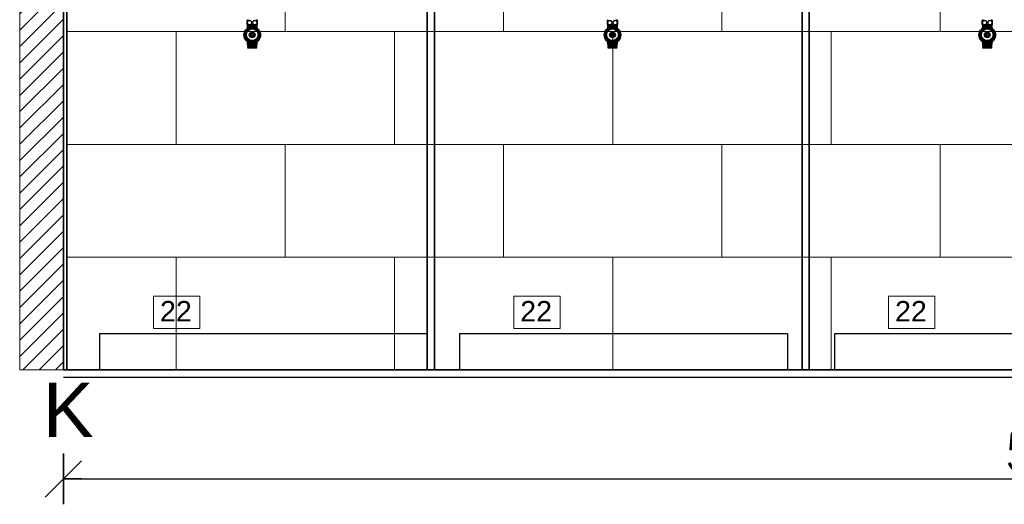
# Model space of a CAD drawing. Header units: millimetres. Extents: x 15214 to 140083, y -437840 to -79279.
# Tile 16 of 64: x 36099 to 36369, y -198447 to -198313. Entities that reach past the tile are written whole.
import ezdxf

# ---------------------------------------------------------------- set-up
doc = ezdxf.new("R2010")
doc.units = ezdxf.units.MM
doc.layers.get('0').update_dxf_attribs({"lineweight": 0})
for name, color, linetype, lineweight in [('0-ZABUDOWA GK-MDF', 54, 'Continuous', 35), ('0_LEGENDA', 253, 'Continuous', 13), ('1_POSADZKA PODZIAŁY', 151, 'Continuous', 0), ('A_wymiary', 7, 'Continuous', 5), ('Hatch', 4, 'Continuous', 5), ('Istn-sciany', 3, 'Continuous', 30), ('Sciany', 2, 'Continuous', 35), ('WYMIAROWANIE', 1, 'Continuous', 13)]:
    doc.layers.add(name, color=color, linetype=linetype, lineweight=lineweight)
doc.layers.add('AS_ opisy', color=7, linetype='Continuous')
doc.layers.add('C-wypos-sanitarne', color=1, linetype='Continuous')
doc.styles.add('ROMANS07', font='arial.ttf')
doc.styles.add('TXT', font='simplex.shx')
doc.dimstyles.new('DIM50', dxfattribs={"dimscale": 5, "dimtxt": 2, "dimasz": 1, "dimexe": 0, "dimexo": 0, "dimgap": 0.5, "dimtad": 1, "dimdec": 4, "dimrnd": 0.5, "dimdsep": 46, "dimtxsty": 'TXT', "dimblk": 'TICK1', "dimblk1": 'TICK1', "dimblk2": 'TICK1', "dimsah": 1, "dimcen": 0, "dimse1": 1, "dimse2": 1, "dimclrd": 1, "dimclre": 7, "dimclrt": 9, "dimadec": 0, "dimazin": 0, "dimtfac": 1, "dimtdec": 4, "dimtmove": 2, "dimatfit": 3, "dimldrblk": 'TICK1', "dimfxl": 1, "dimtolj": 1, "dimarcsym": 0})

# ---------------------------------------------------------------- blocks, each defined once
blk = doc.blocks.new('TICK1')
at = {"color": 0}
for p, q in [((0, -1.4), (0, 1.4)), ((0, 0), (-1, 0))]:
    blk.add_line(p, q, dxfattribs=at)
at = {"color": 2}
blk.add_line((-1, -1), (1, 1), dxfattribs=at)
blk = doc.blocks.new('*D1470')
at = {"layer": 'DEFPOINTS', "color": 0, "transparency": 16777216}
for p in [(36110.62, -198409.55), (36653.62, -198409.55), (36653.62, -198439.55)]:
    blk.add_point(p, dxfattribs=at)
at = {"layer": 'Sciany', "color": 1, "lineweight": -2, "transparency": 16777216}
blk.add_line((36115.62, -198439.55), (36648.62, -198439.55), dxfattribs=at)
at = {"layer": 'Sciany', "color": 1, "lineweight": -2, "transparency": 16777216, "xscale": 5, "yscale": 5, "zscale": 5, "rotation": 180}
blk.add_blockref('TICK1', (36110.62, -198439.55), dxfattribs=at)
at = {"layer": 'Sciany', "color": 1, "lineweight": -2, "transparency": 16777216, "xscale": 5, "yscale": 5, "zscale": 5}
blk.add_blockref('TICK1', (36653.62, -198439.55), dxfattribs=at)
at = {"layer": 'Sciany', "color": 9, "transparency": 16777216, "insert": (36382.12, -198432.05), "char_height": 10, "attachment_point": 5, "style": 'TXT'}
blk.add_mtext('\\A1;543', dxfattribs=at)
blk = doc.blocks.new('BATERIA PRYSZNCOWA')
at = {"layer": 'C-wypos-sanitarne'}
for p, q in [((35666.7, -196716.1), (35666.7, -196726.9)), ((35666.7, -196726.9), (35673.9, -196726.9)), ((35668.2, -196729.4), (35667.7, -196729.9)), ((35667.7, -196729.9), (35667.7, -196735.2)), ((35675, -196729.9), (35667.7, -196729.9)), ((35668.9, -196726.9), (35668.2, -196727.4)), ((35668.2, -196727.4), (35668.2, -196727.9)), ((35694.2, -196727.4), (35668.2, -196727.4)), ((35668.2, -196727.9), (35668.9, -196728.4)), ((35668.2, -196727.9), (35694.2, -196727.9)), ((35668.9, -196728.4), (35668.2, -196728.9)), ((35668.2, -196728.9), (35668.2, -196729.4)), ((35694.2, -196728.9), (35668.2, -196728.9)), ((35694.2, -196729.4), (35668.2, -196729.4)), ((35693.4, -196728.4), (35668.9, -196728.4)), ((35673.9, -196726.9), (35688.4, -196726.9)), ((35694.7, -196729.9), (35687.4, -196729.9)), ((35688.4, -196726.9), (35695.7, -196726.9)), ((35694.2, -196727.4), (35693.4, -196726.9)), ((35693.4, -196728.4), (35694.2, -196727.9)), ((35694.2, -196728.9), (35693.4, -196728.4)), ((35694.2, -196727.9), (35694.2, -196727.4)), ((35694.2, -196729.4), (35694.2, -196728.9)), ((35694.7, -196729.9), (35694.2, -196729.4)), ((35694.7, -196735.2), (35694.7, -196729.9)), ((35674.5, -196756.9), (35674.7, -196756.8)), ((35675, -196758.2), (35674.5, -196756.9)), ((35674.7, -196756.8), (35675.2, -196757.9)), ((35676.9, -196757.5), (35675, -196758.2)), ((35675.1, -196751.8), (35675.4, -196751.3)), ((35676.7, -196752.9), (35675.1, -196751.8)), ((35675.2, -196757.9), (35675.7, -196757.6)), ((35675.3, -196756.6), (35675.5, -196756.5)), ((35675.7, -196757.6), (35675.3, -196756.6)), ((35675.6, -196751.4), (35675.4, -196751.7)), ((35675.4, -196751.7), (35676.7, -196752.6)), ((35675.5, -196754), (35675.4, -196754.8)), ((35675.4, -196754.8), (35675.6, -196754.8)), ((35675.7, -196754.1), (35675.5, -196754)), ((35675.5, -196756.5), (35675.9, -196757.5)), ((35675.6, -196754.8), (35675.7, -196754.1)), ((35675.7, -196759.2), (35677.2, -196758)), ((35675.8, -196759.4), (35675.7, -196759.2)), ((35677.4, -196758.2), (35675.8, -196759.4)), ((35675.9, -196757.5), (35676.6, -196757.3)), ((35676.1, -196756.2), (35676.3, -196756.1)), ((35676.6, -196757.3), (35676.1, -196756.2)), ((35676.3, -196756.1), (35676.9, -196757.5)), ((35676.7, -196752.6), (35676.9, -196752.2)), ((35677.1, -196752.3), (35676.7, -196752.9)), ((35677, -196749.5), (35678.2, -196748.8)), ((35678, -196751.2), (35677, -196749.5)), ((35677.2, -196758), (35677.4, -196758.2)), ((35678.3, -196749), (35677.3, -196749.6)), ((35677.3, -196749.6), (35677.6, -196750.1)), ((35677.9, -196761.1), (35677.3, -196760.7)), ((35677.4, -196759.7), (35677.5, -196759.8)), ((35677.5, -196760.6), (35677.8, -196760.8)), ((35677.6, -196750.1), (35678.6, -196749.5)), ((35678.7, -196749.7), (35677.8, -196750.3)), ((35677.8, -196750.3), (35678.1, -196750.9)), ((35678.1, -196760.3), (35677.8, -196760)), ((35677.8, -196760.8), (35678.1, -196760.3)), ((35679, -196759.5), (35677.9, -196761.1)), ((35677.9, -196759.8), (35678.3, -196760.1)), ((35679.3, -196750.4), (35678, -196751.2)), ((35678.1, -196750.9), (35679.1, -196750.2)), ((35678.2, -196748.8), (35678.3, -196749)), ((35678.7, -196759.5), (35678.3, -196759.2)), ((35678.3, -196760.1), (35678.7, -196759.5)), ((35678.4, -196759.1), (35679, -196759.5)), ((35678.6, -196749.5), (35678.7, -196749.7)), ((35679.1, -196750.2), (35679.3, -196750.4)), ((35679.3, -196759.7), (35679.6, -196759.7)), ((35679.7, -196761.8), (35679.3, -196759.7)), ((35679.4, -196748.3), (35679.7, -196748.3)), ((35679.8, -196750.3), (35679.4, -196748.3)), ((35679.6, -196759.7), (35679.7, -196760.4)), ((35679.7, -196748.3), (35680, -196750)), ((35679.7, -196760.4), (35680.5, -196760.5)), ((35680, -196761.8), (35679.7, -196761.8)), ((35681, -196750), (35679.8, -196750.3)), ((35679.8, -196760.6), (35679.9, -196761.2)), ((35680.4, -196760.7), (35679.8, -196760.6)), ((35680, -196750), (35680.9, -196749.8)), ((35681.2, -196760), (35680, -196761.8)), ((35680.1, -196761.2), (35680.4, -196760.7)), ((35680.5, -196760.5), (35680.9, -196760)), ((35680.9, -196749.8), (35681, -196750)), ((35680.9, -196760), (35681.2, -196760)), ((35681.2, -196750), (35682.4, -196748.2)), ((35681.5, -196750.1), (35681.2, -196750)), ((35681.4, -196760), (35682.6, -196759.8)), ((35681.5, -196760.2), (35681.4, -196760)), ((35681.9, -196749.5), (35681.5, -196750.1)), ((35682.4, -196760.1), (35681.5, -196760.2)), ((35682.7, -196749.7), (35681.9, -196749.5)), ((35682.3, -196748.8), (35682, -196749.3)), ((35682, -196749.3), (35682.6, -196749.5)), ((35682.4, -196748.2), (35682.7, -196748.3)), ((35682.7, -196761.8), (35682.4, -196760.1)), ((35682.6, -196749.5), (35682.5, -196748.9)), ((35682.6, -196759.8), (35683, -196761.7)), ((35682.7, -196748.3), (35683.1, -196750.4)), ((35682.8, -196750.3), (35682.7, -196749.7)), ((35683, -196761.7), (35682.7, -196761.8)), ((35683.1, -196750.4), (35682.8, -196750.3)), ((35683.1, -196759.6), (35684.4, -196758.8)), ((35683.3, -196759.8), (35683.1, -196759.6)), ((35684.3, -196759.2), (35683.3, -196759.8)), ((35683.4, -196750.6), (35684.5, -196748.9)), ((35684, -196751), (35683.4, -196750.6)), ((35684.1, -196750), (35683.7, -196750.5)), ((35683.7, -196750.5), (35684.1, -196750.8)), ((35683.7, -196760.3), (35684.6, -196759.7)), ((35683.8, -196760.5), (35683.7, -196760.3)), ((35684.8, -196759.9), (35683.8, -196760.5)), ((35684.5, -196750.2), (35684.1, -196750)), ((35684.1, -196761.1), (35685.1, -196760.4)), ((35684.2, -196761.3), (35684.1, -196761.1)), ((35685.4, -196760.5), (35684.2, -196761.3)), ((35684.6, -196749.3), (35684.3, -196749.8)), ((35684.3, -196749.8), (35684.6, -196750)), ((35684.6, -196759.7), (35684.3, -196759.2)), ((35684.4, -196758.8), (35685.4, -196760.5)), ((35684.5, -196748.9), (35685.1, -196749.3)), ((35684.9, -196749.5), (35684.6, -196749.3)), ((35685.1, -196760.4), (35684.8, -196759.9)), ((35685, -196751.8), (35686.6, -196750.6)), ((35685.2, -196752), (35685, -196751.8)), ((35686.7, -196750.8), (35685.2, -196752)), ((35685.3, -196757.7), (35685.7, -196757.1)), ((35685.5, -196752.6), (35687.4, -196751.9)), ((35686.1, -196754), (35685.5, -196752.6)), ((35685.7, -196757.5), (35685.5, -196757.8)), ((35685.7, -196757.1), (35687.3, -196758.2)), ((35687, -196758.3), (35685.7, -196757.5)), ((35686.5, -196752.5), (35685.8, -196752.7)), ((35685.8, -196752.7), (35686.3, -196753.9)), ((35686.3, -196753.9), (35686.1, -196754)), ((35686.9, -196753.5), (35686.5, -196752.5)), ((35686.6, -196750.6), (35686.7, -196750.8)), ((35687.2, -196752.2), (35686.7, -196752.4)), ((35686.7, -196752.4), (35687.1, -196753.4)), ((35686.7, -196756), (35686.8, -196755.2)), ((35687, -196756), (35686.7, -196756)), ((35686.8, -196755.2), (35687, -196755.2)), ((35686.8, -196758.7), (35687, -196758.3)), ((35687.1, -196753.4), (35686.9, -196753.5)), ((35687, -196755.2), (35687, -196756)), ((35687.3, -196758.2), (35687, -196758.8)), ((35687.7, -196753.3), (35687.2, -196752.2)), ((35687.4, -196751.9), (35687.9, -196753.2)), ((35687.9, -196753.2), (35687.7, -196753.3)), ((35667.7, -196775.7), (35667.7, -196780.9)), ((35667.7, -196780.9), (35668.2, -196781.4)), ((35675, -196780.9), (35667.7, -196780.9)), ((35668.2, -196781.4), (35668.2, -196781.9)), ((35694.2, -196781.4), (35668.2, -196781.4)), ((35668.2, -196781.9), (35668.9, -196782.4)), ((35668.2, -196781.9), (35694.2, -196781.9)), ((35668.9, -196782.4), (35668.2, -196782.9)), ((35668.2, -196782.9), (35668.2, -196783.4)), ((35694.2, -196782.9), (35668.2, -196782.9)), ((35668.2, -196783.4), (35668.9, -196783.9)), ((35668.2, -196783.4), (35694.2, -196783.4)), ((35668.9, -196783.9), (35668.2, -196784.4)), ((35668.2, -196784.4), (35668.2, -196784.9)), ((35694.2, -196784.4), (35668.2, -196784.4)), ((35668.2, -196784.9), (35668.9, -196785.4)), ((35668.2, -196784.9), (35694.2, -196784.9)), ((35668.9, -196785.4), (35668.2, -196785.9)), ((35668.2, -196785.9), (35668.2, -196786.4)), ((35694.2, -196785.9), (35668.2, -196785.9)), ((35668.2, -196786.4), (35668.9, -196786.9)), ((35668.2, -196786.4), (35694.2, -196786.4)), ((35668.9, -196786.9), (35668.2, -196787.4)), ((35668.2, -196787.4), (35668.2, -196787.9)), ((35694.2, -196787.4), (35668.2, -196787.4)), ((35668.2, -196787.9), (35668.9, -196788.4)), ((35668.2, -196787.9), (35694.2, -196787.9)), ((35668.9, -196788.4), (35668.2, -196788.9)), ((35668.2, -196788.9), (35668.2, -196789.4)), ((35694.2, -196788.9), (35668.2, -196788.9)), ((35668.2, -196789.4), (35668.9, -196789.9)), ((35668.2, -196789.4), (35694.2, -196789.4)), ((35668.9, -196789.9), (35668.3, -196790.4)), ((35668.3, -196790.4), (35669.4, -196791.4)), ((35668.3, -196790.4), (35694.1, -196790.4)), ((35693.4, -196782.4), (35668.9, -196782.4)), ((35693.4, -196783.9), (35668.9, -196783.9)), ((35693.4, -196785.4), (35668.9, -196785.4)), ((35693.4, -196786.9), (35668.9, -196786.9)), ((35693.4, -196788.4), (35668.9, -196788.4)), ((35693.4, -196789.9), (35668.9, -196789.9)), ((35693, -196791.4), (35669.4, -196791.4)), ((35694.7, -196780.9), (35687.4, -196780.9)), ((35693, -196791.4), (35694.1, -196790.4)), ((35693.4, -196782.4), (35694.2, -196781.9)), ((35694.2, -196782.9), (35693.4, -196782.4)), ((35693.4, -196783.9), (35694.2, -196783.4)), ((35694.2, -196784.4), (35693.4, -196783.9)), ((35693.4, -196785.4), (35694.2, -196784.9)), ((35694.2, -196785.9), (35693.4, -196785.4)), ((35693.4, -196786.9), (35694.2, -196786.4)), ((35694.2, -196787.4), (35693.4, -196786.9)), ((35693.4, -196788.4), (35694.2, -196787.9)), ((35694.2, -196788.9), (35693.4, -196788.4)), ((35693.4, -196789.9), (35694.2, -196789.4)), ((35694.1, -196790.4), (35693.4, -196789.9)), ((35694.2, -196781.4), (35694.7, -196780.9)), ((35694.2, -196781.9), (35694.2, -196781.4)), ((35694.2, -196783.4), (35694.2, -196782.9)), ((35694.2, -196784.9), (35694.2, -196784.4)), ((35694.2, -196786.4), (35694.2, -196785.9)), ((35694.2, -196787.9), (35694.2, -196787.4)), ((35694.2, -196789.4), (35694.2, -196788.9)), ((35694.7, -196780.9), (35694.7, -196775.7))]:
    blk.add_line(p, q, dxfattribs=at)
for centre, radius in [((35681.2, -196755.4), 22.8), ((35681.2, -196755.4), 22.7), ((35681.2, -196755.4), 20.7), ((35681.2, -196755), 20), ((35681.2, -196755), 18.5), ((35681.2, -196755), 17.3), ((35681.2, -196755), 16.1), ((35681.2, -196755), 8), ((35681.2, -196755), 2.4)]:
    blk.add_circle(centre, radius, dxfattribs=at)
for centre, radius, start, end in [((35674.2, -196721.5), 9.25, 119.127, 144.2191), ((35688.2, -196721.5), 9.25, 35.7808, 60.873), ((35681.2, -196755.4), 20.2, 223.5198, 270), ((35681.2, -196755), 20.5, 228.9615, 311.0385), ((35681.2, -196755.4), 20.2, 270, 316.4802)]:
    blk.add_arc(centre, radius, start, end, dxfattribs=at)
for points, knots in [([(35673.9, -196726.9), (35673.7, -196726.9), (35673.1, -196726.9), (35672.1, -196726.7), (35671.1, -196726.4), (35670.3, -196726), (35669.5, -196725.4), (35668.8, -196724.8), (35668.3, -196724.1), (35667.9, -196723.4), (35667.7, -196722.6), (35667.6, -196721.8), (35667.6, -196721), (35667.7, -196720.3), (35668, -196719.6), (35668.3, -196719), (35668.7, -196718.4), (35669.2, -196717.9), (35669.7, -196717.4), (35670.3, -196717), (35671, -196716.7), (35671.8, -196716.4), (35672.7, -196716.2), (35673.5, -196716.1), (35674.3, -196716.1), (35675.1, -196716.2), (35675.9, -196716.3), (35676.7, -196716.6), (35677.4, -196716.9), (35678, -196717.3), (35678.6, -196717.8), (35679.2, -196718.3), (35679.6, -196719), (35680, -196719.7), (35680.2, -196720.4), (35680.3, -196721.2), (35680.3, -196722), (35680.2, -196722.7), (35680, -196723.4), (35679.6, -196724), (35679.2, -196724.6), (35678.6, -196725.3), (35677.9, -196725.8), (35677.1, -196726.2), (35676.4, -196726.6), (35675.6, -196726.8), (35674.8, -196726.9), (35674.2, -196726.9), (35673.9, -196726.9)], [0, 0, 0, 0, 0.024014, 0.052749, 0.081576, 0.110251, 0.135452, 0.160626, 0.181413, 0.202181, 0.22311, 0.244026, 0.262198, 0.280373, 0.29797, 0.315576, 0.334842, 0.354121, 0.373503, 0.392958, 0.412368, 0.438408, 0.46454, 0.490607, 0.507815, 0.532468, 0.557176, 0.581809, 0.601488, 0.621212, 0.640864, 0.663281, 0.685675, 0.704641, 0.723595, 0.742633, 0.761669, 0.779234, 0.796806, 0.814943, 0.83309, 0.858681, 0.884305, 0.907244, 0.930267, 0.953236, 0.976617, 1, 1, 1, 1]), ([(35688.4, -196726.9), (35688.1, -196726.9), (35687.4, -196726.9), (35686.4, -196726.7), (35685.6, -196726.4), (35684.8, -196726), (35684.1, -196725.5), (35683.4, -196724.9), (35682.9, -196724.2), (35682.5, -196723.5), (35682.2, -196722.7), (35682.1, -196721.9), (35682.1, -196721.1), (35682.2, -196720.4), (35682.4, -196719.7), (35682.7, -196719), (35683.1, -196718.5), (35683.6, -196717.9), (35684.2, -196717.4), (35684.7, -196717.1), (35685.4, -196716.7), (35686.2, -196716.4), (35687.1, -196716.2), (35687.8, -196716.1), (35688.6, -196716.1), (35689.3, -196716.1), (35690.2, -196716.3), (35691, -196716.5), (35691.7, -196716.8), (35692.4, -196717.2), (35693, -196717.6), (35693.6, -196718.2), (35694.1, -196718.9), (35694.4, -196719.6), (35694.7, -196720.3), (35694.8, -196721.1), (35694.8, -196721.9), (35694.7, -196722.6), (35694.5, -196723.3), (35694.2, -196723.9), (35693.8, -196724.6), (35693.2, -196725.2), (35692.5, -196725.8), (35691.8, -196726.2), (35691, -196726.5), (35690.2, -196726.7), (35689.4, -196726.9), (35688.8, -196726.9), (35688.4, -196726.9)], [0, 0, 0, 0, 0.03392, 0.057962, 0.082062, 0.106074, 0.132088, 0.158072, 0.17903, 0.199968, 0.221074, 0.242166, 0.260437, 0.27871, 0.296278, 0.313856, 0.332998, 0.352153, 0.371306, 0.390531, 0.409712, 0.435488, 0.461357, 0.487161, 0.499992, 0.525345, 0.550757, 0.576091, 0.596249, 0.616452, 0.636583, 0.659414, 0.68222, 0.701396, 0.720558, 0.739814, 0.759066, 0.77668, 0.794301, 0.812326, 0.830362, 0.855535, 0.880739, 0.903251, 0.925847, 0.94839, 0.974193, 1, 1, 1, 1]), ([(35695.7, -196726.9), (35695.7, -196726.9), (35695.7, -196726.9), (35695.7, -196726.7), (35695.7, -196726.5), (35695.7, -196726.2), (35695.7, -196725.9), (35695.7, -196725.3), (35695.7, -196724.7), (35695.7, -196724), (35695.7, -196723.3), (35695.7, -196722.5), (35695.7, -196721.7), (35695.7, -196720.9), (35695.7, -196720.2), (35695.7, -196719.6), (35695.7, -196718.9), (35695.7, -196718.3), (35695.7, -196717.8), (35695.7, -196717.5), (35695.7, -196717), (35695.7, -196716.7), (35695.7, -196716.4), (35695.7, -196716.3), (35695.7, -196716.1), (35695.7, -196716.1), (35695.7, -196716.1), (35695.7, -196716.1)], [0, 0, 0, 0, 0.057354, 0.099382, 0.141404, 0.184998, 0.228575, 0.277458, 0.327501, 0.368006, 0.409601, 0.45016, 0.492251, 0.527842, 0.564523, 0.59938, 0.63508, 0.673516, 0.712745, 0.741852, 0.770964, 0.830791, 0.868665, 0.906546, 0.945441, 0.984338, 1, 1, 1, 1]), ([(35667.7, -196735.2), (35667.7, -196735.3), (35667.7, -196735.5), (35667.6, -196735.9), (35667.6, -196736.2), (35667.5, -196736.5), (35667.4, -196736.8), (35667.2, -196737.1), (35667.1, -196737.3), (35666.9, -196737.6), (35666.8, -196737.7), (35666.7, -196737.9), (35666.6, -196738), (35666.5, -196738), (35666.5, -196738.1), (35666.4, -196738.1), (35666.4, -196738.1), (35666.4, -196738.1), (35666.4, -196738.1), (35666.4, -196738.1)], [0, 0, 0, 0, 0.081792, 0.173434, 0.262262, 0.34797, 0.430155, 0.508267, 0.581542, 0.648787, 0.7077, 0.754059, 0.787099, 0.812778, 0.837059, 0.864597, 0.89954, 0.948458, 1, 1, 1, 1]), ([(35667.7, -196735.2), (35667.7, -196735.2), (35667.7, -196735.2), (35667.7, -196735.2), (35667.8, -196735.1), (35667.9, -196734.9), (35668.1, -196734.8), (35668.3, -196734.5), (35668.6, -196734.3), (35669, -196733.9), (35669.4, -196733.5), (35669.9, -196733), (35670.5, -196732.6), (35671.2, -196732.1), (35671.9, -196731.5), (35672.8, -196731), (35673.8, -196730.4), (35674.6, -196730.1), (35675, -196729.9)], [0, 0, 0, 0, 0.003382, 0.055666, 0.107953, 0.161925, 0.215906, 0.25793, 0.321676, 0.385435, 0.450665, 0.515903, 0.590106, 0.664311, 0.740061, 0.815807, 0.907458, 1, 1, 1, 1]), ([(35687.4, -196729.9), (35687.1, -196729.9), (35686.3, -196729.9), (35685.2, -196730), (35684.1, -196730.1), (35683, -196730.2), (35682.1, -196730.2), (35681.3, -196730.3), (35680.4, -196730.2), (35679.5, -196730.2), (35678.4, -196730.1), (35677.2, -196730), (35676.1, -196729.9), (35675.3, -196729.9), (35675, -196729.9)], [0, 0, 0, 0, 0.092331, 0.184658, 0.278927, 0.373126, 0.433939, 0.494727, 0.557937, 0.621174, 0.714665, 0.808228, 0.904111, 1, 1, 1, 1]), ([(35687.4, -196729.9), (35687.9, -196730.1), (35688.6, -196730.5), (35689.6, -196731), (35690.4, -196731.5), (35691.1, -196732), (35691.8, -196732.5), (35692.5, -196733), (35693.1, -196733.6), (35693.6, -196734.1), (35694, -196734.5), (35694.3, -196734.8), (35694.5, -196735), (35694.6, -196735.1), (35694.7, -196735.2), (35694.7, -196735.2), (35694.7, -196735.2)], [0, 0, 0, 0, 0.10486, 0.177084, 0.249315, 0.323053, 0.396792, 0.478751, 0.5607, 0.645244, 0.729755, 0.78711, 0.844454, 0.903714, 0.962964, 1, 1, 1, 1]), ([(35696, -196738.2), (35696, -196738.2), (35696, -196738.2), (35696, -196738.1), (35696, -196738.1), (35695.9, -196738.1), (35695.9, -196738), (35695.8, -196738), (35695.7, -196737.9), (35695.6, -196737.7), (35695.4, -196737.5), (35695.3, -196737.3), (35695.1, -196737), (35695, -196736.6), (35694.9, -196736.3), (35694.8, -196735.9), (35694.7, -196735.6), (35694.7, -196735.3), (35694.7, -196735.2)], [0, 0, 0, 0, 0.063006, 0.121753, 0.162884, 0.191424, 0.218218, 0.244154, 0.276795, 0.324272, 0.383867, 0.463601, 0.552563, 0.633918, 0.723125, 0.816167, 0.91176, 1, 1, 1, 1]), ([(35666.4, -196772.7), (35666.4, -196772.7), (35666.4, -196772.7), (35666.4, -196772.7), (35666.4, -196772.7), (35666.5, -196772.8), (35666.5, -196772.8), (35666.6, -196772.9), (35666.7, -196773.1), (35666.9, -196773.2), (35667.1, -196773.5), (35667.2, -196773.8), (35667.4, -196774.1), (35667.5, -196774.4), (35667.6, -196774.8), (35667.7, -196775.1), (35667.7, -196775.4), (35667.7, -196775.6), (35667.7, -196775.7)], [0, 0, 0, 0, 0.057882, 0.108519, 0.14316, 0.17146, 0.198225, 0.228125, 0.270043, 0.329093, 0.40303, 0.494567, 0.583679, 0.67409, 0.769943, 0.86892, 0.969935, 1, 1, 1, 1]), ([(35675.4, -196751.3), (35675.5, -196751.2), (35675.5, -196751.1), (35675.6, -196751), (35675.7, -196751)], [0, 0, 0, 0, 0.560163, 1, 1, 1, 1]), ([(35675.9, -196751.1), (35675.8, -196751.2), (35675.7, -196751.3), (35675.7, -196751.4), (35675.6, -196751.4)], [0, 0, 0, 0, 0.559287, 1, 1, 1, 1]), ([(35675.7, -196751), (35675.7, -196750.9), (35675.8, -196750.9), (35675.9, -196750.8), (35675.9, -196750.8)], [0, 0, 0, 0, 0.559929, 1, 1, 1, 1]), ([(35675.9, -196750.8), (35676, -196750.8), (35676.2, -196750.8), (35676.5, -196750.8), (35676.7, -196751), (35676.8, -196751)], [0, 0, 0, 0, 0.27973, 0.559887, 1, 1, 1, 1]), ([(35676.6, -196751.2), (35676.6, -196751.2), (35676.4, -196751.1), (35676.2, -196751.1), (35676, -196751.1), (35675.9, -196751.1), (35675.9, -196751.1)], [0, 0, 0, 0, 0.280727, 0.56056, 0.780702, 1, 1, 1, 1]), ([(35677, -196751.8), (35677, -196751.7), (35677, -196751.6), (35676.8, -196751.4), (35676.7, -196751.3), (35676.6, -196751.2)], [0, 0, 0, 0, 0.279478, 0.559682, 1, 1, 1, 1]), ([(35676.8, -196751), (35676.9, -196751.1), (35677, -196751.2), (35677.2, -196751.4), (35677.3, -196751.7), (35677.3, -196751.9), (35677.2, -196752.1), (35677.1, -196752.3), (35677.1, -196752.3)], [0, 0, 0, 0, 0.18698, 0.373751, 0.560001, 0.706294, 0.853038, 1, 1, 1, 1]), ([(35676.9, -196752.2), (35676.9, -196752.2), (35677, -196752), (35677, -196751.8), (35677, -196751.8)], [0, 0, 0, 0, 0.561886, 1, 1, 1, 1]), ([(35677.3, -196760.7), (35677.2, -196760.6), (35677.1, -196760.5), (35676.9, -196760.3), (35676.9, -196760.1), (35677, -196760), (35677, -196759.9)], [0, 0, 0, 0, 0.2811544, 0.5601066, 0.7801509, 1, 1, 1, 1]), ([(35677, -196759.9), (35677, -196759.9), (35677.1, -196759.8), (35677.3, -196759.7), (35677.4, -196759.7), (35677.5, -196759.7)], [0, 0, 0, 0, 0.2804484, 0.5609664, 1, 1, 1, 1]), ([(35677.6, -196759.9), (35677.5, -196759.9), (35677.5, -196759.9), (35677.3, -196759.9), (35677.3, -196760), (35677.2, -196760)], [0, 0, 0, 0, 0.281237, 0.561598, 1, 1, 1, 1]), ([(35677.2, -196760), (35677.2, -196760.1), (35677.2, -196760.2), (35677.2, -196760.3), (35677.2, -196760.4), (35677.3, -196760.5), (35677.4, -196760.5), (35677.5, -196760.6)], [0, 0, 0, 0, 0.248599, 0.373747, 0.498819, 0.748977, 1, 1, 1, 1]), ([(35677.4, -196759.1), (35677.5, -196759.1), (35677.6, -196759), (35677.8, -196758.9), (35678, -196758.8), (35678.2, -196758.9), (35678.3, -196759), (35678.4, -196759.1)], [0, 0, 0, 0, 0.186614, 0.373288, 0.559244, 0.779295, 1, 1, 1, 1]), ([(35677.5, -196759.7), (35677.4, -196759.7), (35677.4, -196759.6), (35677.3, -196759.4), (35677.4, -196759.2), (35677.4, -196759.1), (35677.4, -196759.1)], [0, 0, 0, 0, 0.28012, 0.559562, 0.779693, 1, 1, 1, 1]), ([(35677.7, -196759.3), (35677.6, -196759.3), (35677.6, -196759.4), (35677.6, -196759.5), (35677.7, -196759.6), (35677.8, -196759.7), (35677.8, -196759.8), (35677.9, -196759.8)], [0, 0, 0, 0, 0.248584, 0.373882, 0.499106, 0.749027, 1, 1, 1, 1]), ([(35677.8, -196760), (35677.8, -196760), (35677.7, -196760), (35677.6, -196759.9), (35677.6, -196759.9)], [0, 0, 0, 0, 0.560314, 1, 1, 1, 1]), ([(35678.1, -196759.2), (35678.1, -196759.1), (35678, -196759.1), (35677.8, -196759.1), (35677.7, -196759.2), (35677.7, -196759.2), (35677.7, -196759.3)], [0, 0, 0, 0, 0.280549, 0.559278, 0.779505, 1, 1, 1, 1]), ([(35678.3, -196759.2), (35678.2, -196759.2), (35678.2, -196759.2), (35678.1, -196759.2), (35678.1, -196759.2)], [0, 0, 0, 0, 0.560146, 1, 1, 1, 1]), ([(35679.9, -196761.6), (35680, -196761.5), (35680, -196761.4), (35680.1, -196761.3), (35680.1, -196761.2)], [0, 0, 0, 0, 0.55998, 1, 1, 1, 1]), ([(35679.9, -196761.2), (35679.9, -196761.2), (35679.9, -196761.4), (35679.9, -196761.5), (35679.9, -196761.6)], [0, 0, 0, 0, 0.5600185, 1, 1, 1, 1]), ([(35682.5, -196748.4), (35682.4, -196748.5), (35682.4, -196748.6), (35682.3, -196748.8), (35682.3, -196748.8)], [0, 0, 0, 0, 0.55998, 1, 1, 1, 1]), ([(35682.5, -196748.9), (35682.5, -196748.8), (35682.5, -196748.7), (35682.5, -196748.5), (35682.5, -196748.4)], [0, 0, 0, 0, 0.5600185, 1, 1, 1, 1]), ([(35684.9, -196750.9), (35684.9, -196751), (35684.8, -196751.1), (35684.6, -196751.2), (35684.4, -196751.2), (35684.2, -196751.1), (35684.1, -196751), (35684, -196751)], [0, 0, 0, 0, 0.186614, 0.373288, 0.559244, 0.779295, 1, 1, 1, 1]), ([(35684.1, -196750.8), (35684.2, -196750.8), (35684.2, -196750.9), (35684.3, -196750.9), (35684.3, -196750.9)], [0, 0, 0, 0, 0.560146, 1, 1, 1, 1]), ([(35684.3, -196750.9), (35684.3, -196750.9), (35684.4, -196750.9), (35684.6, -196750.9), (35684.7, -196750.9), (35684.7, -196750.8), (35684.7, -196750.8)], [0, 0, 0, 0, 0.280549, 0.559278, 0.779505, 1, 1, 1, 1]), ([(35684.7, -196750.8), (35684.8, -196750.7), (35684.8, -196750.7), (35684.8, -196750.5), (35684.7, -196750.4), (35684.6, -196750.3), (35684.5, -196750.3), (35684.5, -196750.2)], [0, 0, 0, 0, 0.248584, 0.373882, 0.499106, 0.749027, 1, 1, 1, 1]), ([(35684.6, -196750), (35684.6, -196750), (35684.7, -196750.1), (35684.8, -196750.1), (35684.8, -196750.1)], [0, 0, 0, 0, 0.560314, 1, 1, 1, 1]), ([(35684.8, -196750.1), (35684.9, -196750.1), (35684.9, -196750.2), (35685.1, -196750.1), (35685.1, -196750.1), (35685.2, -196750)], [0, 0, 0, 0, 0.281237, 0.561598, 1, 1, 1, 1]), ([(35685.2, -196750), (35685.2, -196750), (35685.2, -196749.9), (35685.2, -196749.8), (35685.2, -196749.7), (35685.1, -196749.6), (35685, -196749.5), (35684.9, -196749.5)], [0, 0, 0, 0, 0.248599, 0.373747, 0.498819, 0.748977, 1, 1, 1, 1]), ([(35685.4, -196750.1), (35685.3, -196750.2), (35685.3, -196750.3), (35685.1, -196750.3), (35685, -196750.3), (35684.9, -196750.3)], [0, 0, 0, 0, 0.2804484, 0.5609664, 1, 1, 1, 1]), ([(35684.9, -196750.3), (35684.9, -196750.4), (35685, -196750.5), (35685, -196750.7), (35685, -196750.8), (35685, -196750.9), (35684.9, -196750.9)], [0, 0, 0, 0, 0.28012, 0.559562, 0.779693, 1, 1, 1, 1]), ([(35685.1, -196749.3), (35685.2, -196749.4), (35685.3, -196749.5), (35685.5, -196749.7), (35685.5, -196750), (35685.4, -196750.1), (35685.4, -196750.1)], [0, 0, 0, 0, 0.2811544, 0.5601066, 0.7801509, 1, 1, 1, 1]), ([(35685.6, -196759), (35685.5, -196759), (35685.4, -196758.9), (35685.2, -196758.6), (35685.1, -196758.4), (35685.1, -196758.1), (35685.2, -196757.9), (35685.3, -196757.8), (35685.3, -196757.7)], [0, 0, 0, 0, 0.18698, 0.373751, 0.560001, 0.706294, 0.853038, 1, 1, 1, 1]), ([(35685.5, -196757.8), (35685.5, -196757.9), (35685.4, -196758), (35685.4, -196758.2), (35685.4, -196758.3)], [0, 0, 0, 0, 0.561886, 1, 1, 1, 1]), ([(35685.4, -196758.3), (35685.4, -196758.4), (35685.4, -196758.5), (35685.6, -196758.7), (35685.7, -196758.7), (35685.8, -196758.8)], [0, 0, 0, 0, 0.279478, 0.559682, 1, 1, 1, 1]), ([(35686.5, -196759.2), (35686.4, -196759.2), (35686.2, -196759.3), (35685.9, -196759.2), (35685.7, -196759.1), (35685.6, -196759)], [0, 0, 0, 0, 0.27973, 0.559887, 1, 1, 1, 1]), ([(35685.8, -196758.8), (35685.8, -196758.8), (35686, -196758.9), (35686.2, -196759), (35686.4, -196759), (35686.5, -196758.9), (35686.5, -196758.9)], [0, 0, 0, 0, 0.280727, 0.56056, 0.780702, 1, 1, 1, 1]), ([(35686.5, -196758.9), (35686.6, -196758.9), (35686.7, -196758.8), (35686.7, -196758.7), (35686.8, -196758.7)], [0, 0, 0, 0, 0.559287, 1, 1, 1, 1]), ([(35686.7, -196759.1), (35686.7, -196759.1), (35686.6, -196759.2), (35686.5, -196759.2), (35686.5, -196759.2)], [0, 0, 0, 0, 0.559929, 1, 1, 1, 1]), ([(35687, -196758.8), (35686.9, -196758.8), (35686.9, -196758.9), (35686.8, -196759), (35686.7, -196759.1)], [0, 0, 0, 0, 0.560163, 1, 1, 1, 1]), ([(35694.7, -196775.7), (35694.7, -196775.6), (35694.7, -196775.5), (35694.7, -196775.2), (35694.8, -196774.9), (35694.8, -196774.6), (35695, -196774.2), (35695.1, -196773.9), (35695.2, -196773.7), (35695.4, -196773.4), (35695.5, -196773.2), (35695.6, -196773.1), (35695.8, -196772.9), (35695.8, -196772.9), (35695.9, -196772.8), (35695.9, -196772.8), (35696, -196772.7), (35696, -196772.7), (35696, -196772.7), (35696, -196772.7), (35696, -196772.7)], [0, 0, 0, 0, 0.012933, 0.102921, 0.190365, 0.275029, 0.356599, 0.434648, 0.508606, 0.577653, 0.640454, 0.694304, 0.735131, 0.764329, 0.788096, 0.811903, 0.839708, 0.876188, 0.928078, 1, 1, 1, 1]), ([(35675, -196780.9), (35674.7, -196780.8), (35674.2, -196780.6), (35673.5, -196780.3), (35672.9, -196779.9), (35672.2, -196779.5), (35671.4, -196779), (35670.7, -196778.5), (35670, -196777.9), (35669.5, -196777.4), (35669, -196777), (35668.6, -196776.6), (35668.3, -196776.3), (35668, -196776), (35667.9, -196775.8), (35667.8, -196775.7), (35667.7, -196775.7), (35667.7, -196775.7), (35667.7, -196775.7)], [0, 0, 0, 0, 0.056633, 0.11327, 0.170766, 0.228265, 0.305577, 0.382891, 0.461958, 0.541017, 0.608163, 0.675298, 0.744319, 0.813318, 0.860244, 0.907166, 0.955276, 1, 1, 1, 1]), ([(35687.4, -196780.9), (35687.1, -196780.9), (35686.3, -196780.9), (35685.2, -196780.8), (35684.1, -196780.8), (35683, -196780.7), (35682.1, -196780.6), (35681.3, -196780.6), (35680.4, -196780.6), (35679.5, -196780.7), (35678.4, -196780.7), (35677.2, -196780.8), (35676.1, -196780.9), (35675.3, -196780.9), (35675, -196780.9)], [0, 0, 0, 0, 0.092331, 0.184658, 0.278927, 0.373126, 0.433939, 0.494727, 0.557937, 0.621174, 0.714665, 0.808228, 0.904111, 1, 1, 1, 1]), ([(35694.7, -196775.7), (35694.7, -196775.7), (35694.7, -196775.6), (35694.7, -196775.7), (35694.6, -196775.7), (35694.5, -196775.9), (35694.4, -196776), (35694.1, -196776.3), (35693.9, -196776.5), (35693.6, -196776.8), (35693.2, -196777.2), (35692.7, -196777.6), (35692.2, -196778.1), (35691.5, -196778.6), (35690.9, -196779.1), (35690.1, -196779.6), (35689.3, -196780), (35688.4, -196780.5), (35687.8, -196780.8), (35687.4, -196780.9)], [0, 0, 0, 0, 0.000621, 0.048692, 0.096766, 0.146162, 0.195563, 0.252119, 0.308685, 0.366521, 0.424364, 0.493516, 0.562675, 0.633149, 0.703624, 0.776867, 0.850104, 0.925058, 1, 1, 1, 1])]:
    blk.add_open_spline(points, degree=3, knots=knots, dxfattribs=at)

msp = doc.modelspace()

# ---------------------------------------------------------------- hatches: boundary and pattern name
at = {"layer": 'Hatch'}
h = msp.add_hatch(dxfattribs=at)
h.set_pattern_fill('ANSI31', color=256)
h.set_pattern_definition([(45, (-23967.946, -3769.959), (-2.24506403, 2.24506403), [])])
h.paths.add_polyline_path([(36098.6213, -198409.54718), (36110.6213, -198409.54718), (36110.6213, -198133.54718), (36098.6213, -198133.54718)])

# ---------------------------------------------------------------- linework, layer by layer
at = {"layer": '0-ZABUDOWA GK-MDF'}
for points in [[(36210.6213, -198409.54718), (36210.6213, -198172.54718), (36212.6213, -198172.54718), (36212.6213, -198409.54718)], [(36313.6213, -198409.54718), (36313.6213, -198172.54718), (36315.6213, -198172.54718), (36315.6213, -198409.54718)]]:
    msp.add_lwpolyline(points, dxfattribs=at)
at = {"layer": '0_LEGENDA', "color": 7}
for points in [[(36135.38458, -198389.2936), (36148.13428, -198389.2936), (36148.13428, -198398.21987), (36135.38458, -198398.21987)], [(36234.38458, -198389.2936), (36247.13428, -198389.2936), (36247.13428, -198398.21987), (36234.38458, -198398.21987)], [(36337.38458, -198389.2936), (36350.13428, -198389.2936), (36350.13428, -198398.21987), (36337.38458, -198398.21987)]]:
    msp.add_lwpolyline(points, dxfattribs=at)
for points in [[(36135.38458, -198398.21987), (36148.13428, -198398.21987), (36148.13428, -198389.2936), (36135.38458, -198389.2936)], [(36234.38458, -198398.21987), (36247.13428, -198398.21987), (36247.13428, -198389.2936), (36234.38458, -198389.2936)], [(36337.38458, -198398.21987), (36350.13428, -198398.21987), (36350.13428, -198389.2936), (36337.38458, -198389.2936)]]:
    msp.add_lwpolyline(points, close=True, dxfattribs=at)
at = {"layer": '1_POSADZKA PODZIAŁY', "linetype": 'Continuous'}
msp.add_lwpolyline([(36111.6213, -198409.54718), (36424.6213, -198409.54718), (36424.6213, -198172.54718), (36111.6213, -198172.54718)], close=True, dxfattribs=at)
for points in [[(36171.6213, -198316.54718), (36171.6213, -198285.54718)], [(36231.6213, -198316.54718), (36231.6213, -198285.54718)], [(36291.6213, -198316.54718), (36291.6213, -198285.54718)], [(36351.6213, -198316.54718), (36351.6213, -198285.54718)], [(36111.6213, -198316.54718), (36424.6213, -198316.54718)], [(36141.6213, -198347.54718), (36141.6213, -198316.54718)], [(36201.6213, -198347.54718), (36201.6213, -198316.54718)], [(36261.6213, -198347.54718), (36261.6213, -198316.54718)], [(36321.6213, -198347.54718), (36321.6213, -198316.54718)], [(36111.6213, -198347.54718), (36424.6213, -198347.54718)], [(36171.6213, -198378.54718), (36171.6213, -198347.54718)], [(36231.6213, -198378.54718), (36231.6213, -198347.54718)], [(36291.6213, -198378.54718), (36291.6213, -198347.54718)], [(36351.6213, -198378.54718), (36351.6213, -198347.54718)], [(36111.6213, -198378.54718), (36424.6213, -198378.54718)], [(36141.6213, -198409.54718), (36141.6213, -198378.54718)], [(36201.6213, -198409.54718), (36201.6213, -198378.54718)], [(36261.6213, -198409.54718), (36261.6213, -198378.54718)], [(36321.6213, -198409.54718), (36321.6213, -198378.54718)]]:
    msp.add_lwpolyline(points, dxfattribs=at)
at = {"layer": 'C-wypos-sanitarne'}
for points in [[(36120.6213, -198399.54718), (36210.6213, -198399.54718), (36210.6213, -198409.54718), (36120.6213, -198409.54718)], [(36219.6213, -198399.54718), (36309.6213, -198399.54718), (36309.6213, -198409.54718), (36219.6213, -198409.54718)], [(36322.6213, -198399.54718), (36412.6213, -198399.54718), (36412.6213, -198409.54718), (36322.6213, -198409.54718)]]:
    msp.add_lwpolyline(points, close=True, dxfattribs=at)
at = {"layer": 'Istn-sciany'}
msp.add_lwpolyline([(36110.6213, -198411.54718), (36653.6213, -198411.54718)], dxfattribs=at)
at = {"layer": 'Sciany'}
for points in [[(36110.6213, -198409.54718), (36110.6213, -198133.54718)], [(36111.6213, -198409.54718), (36111.6213, -198133.54718)], [(36110.6213, -198409.54718), (36653.6213, -198409.54718)]]:
    msp.add_lwpolyline(points, dxfattribs=at)
at = {"layer": 'WYMIAROWANIE'}
msp.add_lwpolyline([(36098.6213, -198409.54718), (36110.6213, -198409.54718), (36110.6213, -198133.54718), (36098.6213, -198133.54718)], close=True, dxfattribs=at)

# ---------------------------------------------------------------- block references
at = {"layer": 'A_wymiary', "xscale": 0.1, "yscale": 0.1, "zscale": 0.1}
for p in [(32594.40983, -178641.91265), (32693.40983, -178641.91265), (32796.40983, -178641.91265)]:
    msp.add_blockref('BATERIA PRYSZNCOWA', p, dxfattribs=at)

# ---------------------------------------------------------------- texts
at = {"layer": '0_LEGENDA', "color": 7, "char_height": 7.5, "width": 10.9940302, "attachment_point": 3, "style": 'ROMANS07'}
for insert in [(36145.92259, -198390.62614), (36244.92259, -198390.62614), (36347.92259, -198390.62614)]:
    msp.add_mtext('{\\H0.75x;22}', dxfattribs=dict(at, insert=insert))
at = {"layer": 'AS_ opisy', "insert": (36104.99625, -198413.0552), "char_height": 15, "attachment_point": 1, "style": 'TXT'}
msp.add_mtext_dynamic_manual_height_columns('{\\fArial|b0|i0|c238|p34;K}', width=15, gutter_width=75, heights=[15], dxfattribs=at)

# ---------------------------------------------------------------- dimensions: what is measured, and where the dimension line sits
at = {"layer": 'Sciany'}
dim = msp.add_linear_dim(base=(36653.6213, -198439.54718), p1=(36110.6213, -198409.54718), p2=(36653.6213, -198409.54718), dimstyle='DIM50', override={"dimfxl": 0}, dxfattribs=at)
dim.commit()
dim.dimension.update_dxf_attribs({"geometry": '*D1470', "text_midpoint": (36382.1213, -198432.04718)})

doc.saveas('drawing.dxf')
